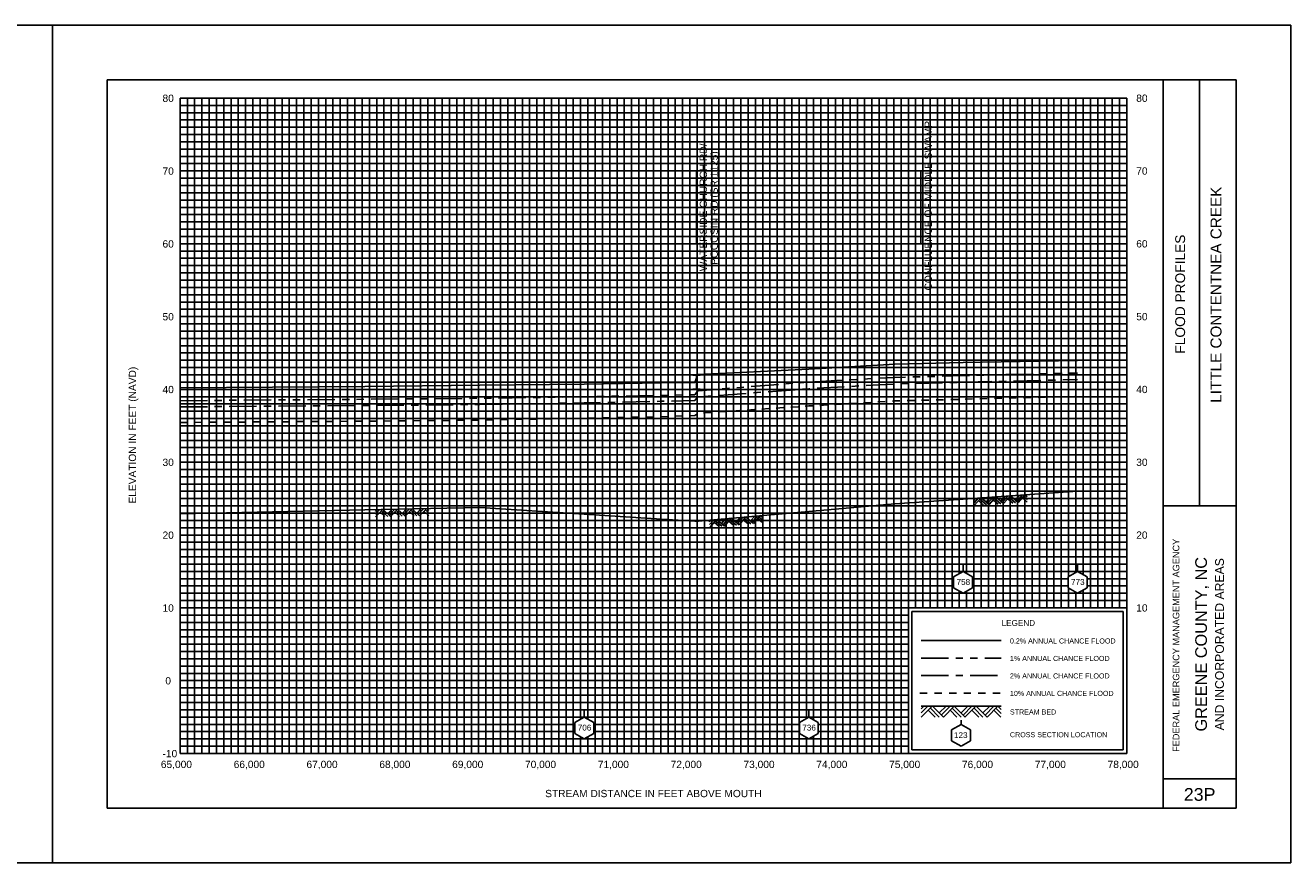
# Model space of a CAD drawing. Header units: inches. Extents: x -2 to 100, y -2 to 19.
# Tile 6 of 7: x 83 to 100, y -2 to 10. Entities that reach past the tile are written whole.
import ezdxf
from ezdxf.enums import TextEntityAlignment as Align

# ---------------------------------------------------------------- set-up
doc = ezdxf.new("R2010")
doc.units = ezdxf.units.IN
doc.header["$LTSCALE"] = 0.3
doc.header["$MEASUREMENT"] = 0
doc.set_wipeout_variables(frame=1)
for name, pattern in [('CENTER', [2, 1.25, -0.25, 0.25, -0.25]), ('DOT', [0.25, 0, -0.25]), ('HIDDEN', [0.375, 0.25, -0.125]), ('PHANTOM', [2.5, 1.25, -0.25, 0.25, -0.25, 0.25, -0.25])]:
    doc.linetypes.add(name, pattern=pattern)
doc.layers.get('0').update_dxf_attribs({"color": 3})
for name, color, linetype in [('1', 5, 'Continuous'), ('2', 50, 'Continuous'), ('3', 9, 'DOT'), ('7', 7, 'Continuous'), ('ROCK', 7, 'Continuous'), ('STREAM', 5, 'Continuous'), ('STRUCTURE', 30, 'Continuous'), ('TEXT', 255, 'Continuous'), ('WS10', 4, 'HIDDEN'), ('WS100', 5, 'PHANTOM'), ('WS50', 1, 'CENTER'), ('WS500', 1, 'Continuous'), ('XSEC', 7, 'Continuous')]:
    doc.layers.add(name, color=color, linetype=linetype)
doc.styles.add('ARIAL', font='ARIAL.TTF')
doc.styles.add('xs', font='ARIAL.TTF')

# ---------------------------------------------------------------- blocks, each defined once
blk = doc.blocks.new('bar')
blk.add_line((-0.05, 0), (0.05, 0))
blk = doc.blocks.new('rock')
at = {"layer": 'STREAM'}
for p, q in [((0.171, 0.001), (0.147, -0.023)), ((0.209, 0.001), (0.147, -0.061)), ((0.247, 0.001), (0.147, -0.099)), ((0.251, 0.001), (0.351, -0.099)), ((0.375, 0.001), (0.313, -0.061)), ((0.413, 0.001), (0.332, -0.08)), ((0.451, 0.001), (0.351, -0.099)), ((0.451, 0.001), (0.551, -0.099)), ((0.575, 0.001), (0.513, -0.061)), ((0.613, 0.001), (0.532, -0.08)), ((0.651, 0.001), (0.551, -0.099)), ((0.651, 0.001), (0.751, -0.099)), ((0.776, 0.001), (0.713, -0.061)), ((0.813, 0.001), (0.732, -0.08)), ((0.851, 0.001), (0.751, -0.099)), ((0.851, 0.001), (0.88, -0.028)), ((0.211, -0.034), (0.275, -0.099)), ((0.23, -0.016), (0.313, -0.099)), ((0.413, -0.036), (0.475, -0.099)), ((0.432, -0.018), (0.513, -0.099)), ((0.613, -0.036), (0.676, -0.099)), ((0.632, -0.018), (0.713, -0.099)), ((0.813, -0.036), (0.876, -0.099)), ((0.832, -0.018), (0.88, -0.066))]:
    blk.add_line(p, q, dxfattribs=at)
blk = doc.blocks.new('wipeout')
blk.add_wipeout([(0, 0.15), (-0.129917, 0.075), (-0.129917, -0.075), (0, -0.15), (0.129917, -0.075), (0.129917, 0.075)])
blk = doc.blocks.new('xsec')
blk.add_line((0, 0.35), (0, 0.25))
blk.add_blockref('wipeout', (0, 0.1))
for p, q in [((-0.13, 0.175), (0, 0.25)), ((-0.13, 0.025), (-0.13, 0.175)), ((0.13, 0.175), (0, 0.25)), ((0, 0.25), (0, 0.25)), ((0.13, 0.025), (0.13, 0.175)), ((0, -0.05), (-0.13, 0.025)), ((0, -0.05), (0.13, 0.025))]:
    blk.add_line(p, q)

msp = doc.modelspace()

# ---------------------------------------------------------------- linework, layer by layer
for p, q in [((97.95, 1.95), (95.05, 1.95)), ((95.05, 1.95), (95.05, 0.05)), ((97.95, 0.05), (97.95, 1.95)), ((95.05, 0.05), (97.95, 0.05)), ((95.05, 0.05), (95.05, 0.05))]:
    msp.add_line(p, q)
at = {"layer": '1', "color": 8}
for p, q in [((83.25, 10), (66.25, 10)), ((83.25, -1.5), (83.25, 10)), ((83.25, 10), (83.25, -1.5)), ((100.25, 10), (83.25, 10)), ((100.25, -1.5), (100.25, 10)), ((66.25, -1.5), (83.25, -1.5)), ((83.25, -1.5), (100.25, -1.5))]:
    msp.add_line(p, q, dxfattribs=at)
at = {"layer": '1'}
for p, q in [((84, 9.25), (84, -0.75)), ((99.5, 9.25), (84, 9.25)), ((98.5, -0.75), (98.5, 9.25)), ((99, 3.4), (99, 9.25)), ((99.5, -0.75), (99.5, 9.25)), ((98.5, 3.4), (99.5, 3.4)), ((98.5, -0.35), (99.5, -0.35)), ((84, -0.75), (84, -0.75)), ((84, -0.75), (99.5, -0.75))]:
    msp.add_line(p, q, dxfattribs=at)
at = {"layer": '2', "color": 50}
for p, q in [((85, 0), (85, 9)), ((85, 9), (98, 9)), ((86, 0), (86, 9)), ((87, 0), (87, 9)), ((88, 0), (88, 9)), ((89, 0), (89, 9)), ((90, 0), (90, 9)), ((91, 0), (91, 9)), ((92, 0), (92, 9)), ((93, 0), (93, 9)), ((94, 0), (94, 9)), ((95, 0), (95, 9)), ((98, 0), (98, 9)), ((85, 7), (98, 7)), ((85, 6), (98, 6)), ((85, 5), (98, 5)), ((85, 4), (98, 4)), ((85, 3), (98, 3)), ((85, 2), (98, 2)), ((85, 1), (95, 1)), ((85, 0), (98, 0))]:
    msp.add_line(p, q, dxfattribs=at)
at = {"layer": '2', "color": 50, "linetype": 'Continuous'}
for p, q in [((96, 2), (96, 9)), ((97, 2), (97, 9)), ((85, 8), (98, 8))]:
    msp.add_line(p, q, dxfattribs=at)
at = {"layer": '3', "color": 8, "linetype": 'Continuous'}
for p, q in [((85, 8.9), (98, 8.9)), ((85.1, 0), (85.1, 9)), ((85.2, 0), (85.2, 9)), ((85.3, 0), (85.3, 9)), ((85.4, 0), (85.4, 9)), ((85.5, 0), (85.5, 9)), ((85.6, 0), (85.6, 9)), ((85.7, 0), (85.7, 9)), ((85.8, 0), (85.8, 9)), ((85.9, 0), (85.9, 9)), ((86.1, 0), (86.1, 9)), ((86.2, 0), (86.2, 9)), ((86.3, 0), (86.3, 9)), ((86.4, 0), (86.4, 9)), ((86.5, 0), (86.5, 9)), ((86.6, 0), (86.6, 9)), ((86.7, 0), (86.7, 9)), ((86.8, 0), (86.8, 9)), ((86.9, 0), (86.9, 9)), ((87.1, 0), (87.1, 9)), ((87.2, 0), (87.2, 9)), ((87.3, 0), (87.3, 9)), ((87.4, 0), (87.4, 9)), ((87.5, 0), (87.5, 9)), ((87.6, 0), (87.6, 9)), ((87.7, 0), (87.7, 9)), ((87.8, 0), (87.8, 9)), ((87.9, 0), (87.9, 9)), ((88.1, 0), (88.1, 9)), ((88.2, 0), (88.2, 9)), ((88.3, 0), (88.3, 9)), ((88.4, 0), (88.4, 9)), ((88.5, 0), (88.5, 9)), ((88.6, 0), (88.6, 9)), ((88.7, 0), (88.7, 9)), ((88.8, 0), (88.8, 9)), ((88.9, 0), (88.9, 9)), ((89.1, 0), (89.1, 9)), ((89.2, 0), (89.2, 9)), ((89.3, 0), (89.3, 9)), ((89.4, 0), (89.4, 9)), ((89.5, 0), (89.5, 9)), ((89.6, 0), (89.6, 9)), ((89.7, 0), (89.7, 9)), ((89.8, 0), (89.8, 9)), ((89.9, 0), (89.9, 9)), ((90.1, 0), (90.1, 9)), ((90.2, 0), (90.2, 9)), ((90.3, 0), (90.3, 9)), ((90.4, 0), (90.4, 9)), ((90.5, 0), (90.5, 9)), ((90.6, 0), (90.6, 9)), ((90.7, 0), (90.7, 9)), ((90.8, 0), (90.8, 9)), ((90.9, 0), (90.9, 9)), ((91.1, 0), (91.1, 9)), ((91.2, 0), (91.2, 9)), ((91.3, 0), (91.3, 9)), ((91.4, 0), (91.4, 9)), ((91.5, 0), (91.5, 9)), ((91.6, 0), (91.6, 9)), ((91.7, 0), (91.7, 9)), ((91.8, 0), (91.8, 9)), ((91.9, 0), (91.9, 9)), ((92.1, 0), (92.1, 9)), ((92.2, 0), (92.2, 9)), ((92.3, 0), (92.3, 9)), ((92.4, 0), (92.4, 9)), ((92.5, 0), (92.5, 9)), ((92.6, 0), (92.6, 9)), ((92.7, 0), (92.7, 9)), ((92.8, 0), (92.8, 9)), ((92.9, 0), (92.9, 9)), ((93.1, 0), (93.1, 9)), ((93.2, 0), (93.2, 9)), ((93.3, 0), (93.3, 9)), ((93.4, 0), (93.4, 9)), ((93.5, 0), (93.5, 9)), ((93.6, 0), (93.6, 9)), ((93.7, 0), (93.7, 9)), ((93.8, 0), (93.8, 9)), ((93.9, 0), (93.9, 9)), ((94.1, 0), (94.1, 9)), ((94.2, 0), (94.2, 9)), ((94.3, 0), (94.3, 9)), ((94.4, 0), (94.4, 9)), ((94.5, 0), (94.5, 9)), ((94.6, 0), (94.6, 9)), ((94.7, 0), (94.7, 9)), ((94.8, 0), (94.8, 9)), ((94.9, 0), (94.9, 9)), ((95.1, 2), (95.1, 9)), ((95.2, 2), (95.2, 9)), ((95.3, 2), (95.3, 9)), ((95.4, 2), (95.4, 9)), ((95.5, 2), (95.5, 9)), ((95.6, 2), (95.6, 9)), ((95.7, 2), (95.7, 9)), ((95.8, 2), (95.8, 9)), ((95.9, 2), (95.9, 9)), ((96.1, 2), (96.1, 9)), ((96.2, 2), (96.2, 9)), ((96.3, 2), (96.3, 9)), ((96.4, 2), (96.4, 9)), ((96.5, 2), (96.5, 9)), ((96.6, 2), (96.6, 9)), ((96.7, 2), (96.7, 9)), ((96.8, 2), (96.8, 9)), ((96.9, 2), (96.9, 9)), ((97.1, 2), (97.1, 9)), ((97.2, 2), (97.2, 9)), ((97.3, 2), (97.3, 9)), ((97.4, 2), (97.4, 9)), ((97.5, 2), (97.5, 9)), ((97.6, 2), (97.6, 9)), ((97.7, 2), (97.7, 9)), ((97.8, 2), (97.8, 9)), ((97.9, 2), (97.9, 9)), ((85, 8.8), (98, 8.8)), ((85, 8.7), (98, 8.7)), ((85, 8.6), (98, 8.6)), ((85, 8.5), (98, 8.5)), ((85, 8.4), (98, 8.4)), ((85, 8.3), (98, 8.3)), ((85, 8.2), (98, 8.2)), ((85, 8.1), (98, 8.1)), ((85, 7.9), (98, 7.9)), ((85, 7.8), (98, 7.8)), ((85, 7.7), (98, 7.7)), ((85, 7.6), (98, 7.6)), ((85, 7.5), (98, 7.5)), ((85, 7.4), (98, 7.4)), ((85, 7.3), (98, 7.3)), ((85, 7.2), (98, 7.2)), ((85, 7.1), (98, 7.1)), ((85, 6.9), (98, 6.9)), ((85, 6.8), (98, 6.8)), ((85, 6.7), (98, 6.7)), ((85, 6.6), (98, 6.6)), ((85, 6.5), (98, 6.5)), ((85, 6.4), (98, 6.4)), ((85, 6.3), (98, 6.3)), ((85, 6.2), (98, 6.2)), ((85, 6.1), (98, 6.1)), ((85, 5.9), (98, 5.9)), ((85, 5.8), (98, 5.8)), ((85, 5.7), (98, 5.7)), ((85, 5.6), (98, 5.6)), ((85, 5.5), (98, 5.5)), ((85, 5.4), (98, 5.4)), ((85, 5.3), (98, 5.3)), ((85, 5.2), (98, 5.2)), ((85, 5.1), (98, 5.1)), ((85, 4.9), (98, 4.9)), ((85, 4.8), (98, 4.8)), ((85, 4.7), (98, 4.7)), ((85, 4.6), (98, 4.6)), ((85, 4.5), (98, 4.5)), ((85, 4.4), (98, 4.4)), ((85, 4.3), (98, 4.3)), ((85, 4.2), (98, 4.2)), ((85, 4.1), (98, 4.1)), ((85, 3.9), (98, 3.9)), ((85, 3.8), (98, 3.8)), ((85, 3.7), (98, 3.7)), ((85, 3.6), (98, 3.6)), ((85, 3.5), (98, 3.5)), ((85, 3.4), (98, 3.4)), ((85, 3.3), (98, 3.3)), ((85, 3.2), (98, 3.2)), ((85, 3.1), (98, 3.1)), ((85, 2.9), (98, 2.9)), ((85, 2.8), (98, 2.8)), ((85, 2.7), (98, 2.7)), ((85, 2.6), (98, 2.6)), ((85, 2.5), (98, 2.5)), ((85, 2.4), (98, 2.4)), ((85, 2.3), (98, 2.3)), ((85, 2.2), (98, 2.2)), ((85, 2.1), (98, 2.1)), ((85, 1.9), (95, 1.9)), ((85, 1.8), (95, 1.8)), ((85, 1.7), (95, 1.7)), ((85, 1.6), (95, 1.6)), ((85, 1.5), (95, 1.5)), ((85, 1.4), (95, 1.4)), ((85, 1.3), (95, 1.3)), ((85, 1.2), (95, 1.2)), ((85, 1.1), (95, 1.1)), ((85, 0.9), (95, 0.9)), ((85, 0.8), (95, 0.8)), ((85, 0.7), (95, 0.7)), ((85, 0.6), (95, 0.6)), ((85, 0.5), (95, 0.5)), ((85, 0.4), (95, 0.4)), ((85, 0.3), (95, 0.3)), ((85, 0.2), (95, 0.2)), ((85, 0.1), (95, 0.1))]:
    msp.add_line(p, q, dxfattribs=at)
at = {"layer": '7'}
for p, q in [((95.725, 0.4), (95.595, 0.325)), ((95.725, 0.4), (95.725, 0.458)), ((95.855, 0.325), (95.725, 0.4)), ((95.595, 0.325), (95.595, 0.175)), ((95.595, 0.325), (95.595, 0.325)), ((95.595, 0.175), (95.725, 0.1)), ((95.725, 0.1), (95.855, 0.175)), ((95.855, 0.175), (95.855, 0.325))]:
    msp.add_line(p, q, dxfattribs=at)
at = {"layer": 'STREAM'}
for p, q in [((95.212, 0.65), (95.175, 0.613)), ((95.268, 0.65), (95.175, 0.557)), ((95.325, 0.65), (95.175, 0.5)), ((95.175, 0.65), (96.275, 0.65)), ((95.271, 0.596), (95.368, 0.5)), ((95.3, 0.625), (95.424, 0.5)), ((95.331, 0.65), (95.481, 0.5)), ((95.518, 0.65), (95.424, 0.557)), ((95.574, 0.65), (95.453, 0.528)), ((95.631, 0.65), (95.481, 0.5)), ((95.574, 0.593), (95.668, 0.5)), ((95.603, 0.622), (95.724, 0.5)), ((95.631, 0.65), (95.781, 0.5)), ((95.818, 0.65), (95.724, 0.557)), ((95.874, 0.65), (95.753, 0.528)), ((95.928, 0.648), (95.778, 0.498)), ((95.874, 0.593), (95.968, 0.5)), ((95.903, 0.622), (96.024, 0.5)), ((95.931, 0.65), (96.081, 0.5)), ((96.118, 0.65), (96.024, 0.557)), ((96.174, 0.65), (96.053, 0.528)), ((96.231, 0.65), (96.081, 0.5)), ((96.174, 0.593), (96.268, 0.5)), ((96.203, 0.622), (96.275, 0.549)), ((96.231, 0.65), (96.275, 0.606))]:
    msp.add_line(p, q, dxfattribs=at)
at = {"layer": 'STREAM', "flags": 128}
msp.add_lwpolyline([(85, 3.289), (87.536, 3.345), (89.114, 3.38), (90.551, 3.288), (91.611, 3.22), (92.068, 3.191), (92.081, 3.191), (92.106, 3.191), (92.119, 3.191), (93.634, 3.324), (94.815, 3.428), (95.752, 3.492), (97.324, 3.6)], dxfattribs=at)
at = {"layer": 'STRUCTURE', "flags": 128}
msp.add_lwpolyline([(92.093, 5.003), (92.093, 5.197)], dxfattribs=at)
at = {"layer": 'WS10'}
msp.add_line((95.16, 0.83), (96.26, 0.83), dxfattribs=at)
at = {"layer": 'WS10', "flags": 128}
msp.add_lwpolyline([(85, 4.546), (87.536, 4.563), (89.114, 4.579), (90.551, 4.603), (91.611, 4.625), (92.068, 4.641), (92.081, 4.651), (92.106, 4.672), (92.119, 4.672), (93.634, 4.772), (94.815, 4.841), (95.752, 4.865), (97.324, 4.902)], dxfattribs=at)
at = {"layer": 'WS100'}
msp.add_line((95.175, 1.31), (96.275, 1.31), dxfattribs=at)
at = {"layer": 'WS100', "flags": 128}
msp.add_lwpolyline([(85, 4.845), (87.536, 4.864), (89.114, 4.878), (90.551, 4.898), (91.611, 4.918), (92.068, 4.926), (92.081, 4.945), (92.106, 4.982), (92.119, 4.982), (93.634, 5.101), (94.815, 5.165), (95.752, 5.189), (97.324, 5.225)], dxfattribs=at)
at = {"layer": 'WS50'}
msp.add_line((95.175, 1.07), (96.275, 1.07), dxfattribs=at)
at = {"layer": 'WS50', "flags": 128}
msp.add_lwpolyline([(85, 4.76), (87.536, 4.778), (89.114, 4.793), (90.551, 4.815), (91.611, 4.836), (92.068, 4.849), (92.081, 4.865), (92.106, 4.897), (92.119, 4.897), (93.634, 5.009), (94.815, 5.074), (95.752, 5.098), (97.324, 5.136)], dxfattribs=at)
at = {"layer": 'WS500'}
msp.add_line((95.175, 1.55), (96.275, 1.55), dxfattribs=at)
at = {"layer": 'WS500', "flags": 128}
msp.add_lwpolyline([(85, 5.02), (87.536, 5.04), (89.114, 5.056), (90.551, 5.073), (91.611, 5.092), (92.068, 5.095), (92.081, 5.132), (92.106, 5.205), (92.119, 5.205), (93.634, 5.276), (94.815, 5.345), (95.752, 5.369), (97.324, 5.398)], dxfattribs=at)
at = {"layer": 'XSEC'}
for p, q in [((92.093, 7), (92.093, 8)), ((95.173, 7), (95.173, 7.998))]:
    msp.add_line(p, q, dxfattribs=at)

# ---------------------------------------------------------------- block references
at = {"layer": 'ROCK'}
for p, rotation in [((95.752, 3.492), 3.930174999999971), ((87.536, 3.345), 1.270604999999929), ((92.119, 3.191), 5.017063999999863)]:
    msp.add_blockref('rock', p, dxfattribs=dict(at, rotation=rotation))
at = {"layer": 'STRUCTURE'}
for p in [(92.093, 5.197), (92.093, 5.003)]:
    msp.add_blockref('bar', p, dxfattribs=at)

# ---------------------------------------------------------------- texts
at = {"style": 'ARIAL'}
for s, height, p in [('LEGEND', 0.08, (96.281, 1.752)), ('0.2% ANNUAL CHANCE FLOOD', 0.07, (96.395, 1.51)), ('1% ANNUAL CHANCE FLOOD', 0.07, (96.395, 1.27)), ('2% ANNUAL CHANCE FLOOD', 0.07, (96.395, 1.03)), ('10% ANNUAL CHANCE FLOOD', 0.07, (96.395, 0.79)), ('STREAM BED', 0.07, (96.395, 0.535)), ('CROSS SECTION LOCATION', 0.07, (96.395, 0.223))]:
    msp.add_text(s, height=height, dxfattribs=at).set_placement(p)
at = {"layer": 'TEXT'}
for s, height, style, p in [('    80', 0.1, 'ARIAL', (84.604, 8.948)), ('   80', 0.1, 'ARIAL', (98.013, 8.949)), ('    70', 0.1, 'ARIAL', (84.604, 7.948)), ('   70', 0.1, 'ARIAL', (98.013, 7.949)), ('    60', 0.1, 'ARIAL', (84.604, 6.948)), ('   60', 0.1, 'ARIAL', (98.013, 6.949)), ('    50', 0.1, 'ARIAL', (84.604, 5.948)), ('   50', 0.1, 'ARIAL', (98.013, 5.949)), ('    40', 0.1, 'ARIAL', (84.604, 4.948)), ('   40', 0.1, 'ARIAL', (98.013, 4.949)), ('    30', 0.1, 'ARIAL', (84.604, 3.948)), ('   30', 0.1, 'ARIAL', (98.013, 3.949)), ('    20', 0.1, 'ARIAL', (84.604, 2.948)), ('   20', 0.1, 'ARIAL', (98.013, 2.949)), ('    10', 0.1, 'ARIAL', (84.604, 1.948)), ('   10', 0.1, 'ARIAL', (98.013, 1.949)), ('     0', 0.1, 'ARIAL', (84.604, 0.948)), ('123', 0.08, 'xs', (95.627, 0.212)), ('    -10', 0.1, 'ARIAL', (84.604, -0.052))]:
    msp.add_text(s, height=height, dxfattribs=dict(at, style=style)).set_placement(p)
at = {"layer": 'TEXT', "style": 'ARIAL'}
for s, p in [('CONFLUENCE OF MIDDLE SWAMP', (95.323, 8.687)), ('WATERSIDE CHURCH RD/', (92.235, 8.377)), ('POCOSIN RD (SR 1125)', (92.384, 8.27))]:
    msp.add_text(s, height=0.1, rotation=90, dxfattribs=at).set_placement(p, align=Align.RIGHT)
for s, height, p in [('LITTLE CONTENTNEA CREEK', 0.15, (99.3, 6.3)), ('GREENE COUNTY, NC', 0.16, (99.1, 1.5)), ('AND INCORPORATED AREAS', 0.12, (99.333, 1.5))]:
    msp.add_text(s, height=height, rotation=90, dxfattribs=at).set_placement(p, align=Align.CENTER)
for s, height, p in [('FLOOD PROFILES', 0.135, (98.8, 5.491)), ('ELEVATION IN FEET (NAVD)', 0.1, (84.396, 3.433)), ('FEDERAL EMERGENCY MANAGEMENT AGENCY', 0.09, (98.721, 0.022))]:
    msp.add_text(s, height=height, rotation=90, dxfattribs=at).set_placement(p)
for s, height, p in [('65,000', 0.1, (84.95, -0.2)), ('66,000', 0.1, (85.95, -0.2)), ('67,000', 0.1, (86.95, -0.2)), ('68,000', 0.1, (87.95, -0.2)), ('69,000', 0.1, (88.95, -0.2)), ('70,000', 0.1, (89.95, -0.2)), ('71,000', 0.1, (90.95, -0.2)), ('72,000', 0.1, (91.95, -0.2)), ('73,000', 0.1, (92.95, -0.2)), ('74,000', 0.1, (93.95, -0.2)), ('75,000', 0.1, (94.95, -0.2)), ('76,000', 0.1, (95.95, -0.2)), ('77,000', 0.1, (96.95, -0.2)), ('78,000', 0.1, (97.95, -0.2)), ('STREAM DISTANCE IN FEET ABOVE MOUTH', 0.1, (91.5, -0.6)), ('23P', 0.175, (99, -0.65))]:
    msp.add_text(s, height=height, dxfattribs=at).set_placement(p, align=Align.CENTER)

# ---------------------------------------------------------------- next in the draw order: block references
at = {"layer": 'XSEC', "color": 3}
for p in [(95.752, 2.25), (97.324, 2.25), (90.551, 0.25), (93.634, 0.25)]:
    msp.add_blockref('xsec', p, dxfattribs=at)

# ---------------------------------------------------------------- next in the draw order: texts
at = {"layer": 'TEXT', "style": 'xs'}
for s, p in [('758', (95.662, 2.315)), ('773', (97.234, 2.315)), ('706', (90.461, 0.315)), ('736', (93.544, 0.315))]:
    msp.add_text(s, height=0.08, dxfattribs=at).set_placement(p)

doc.saveas('drawing.dxf')
